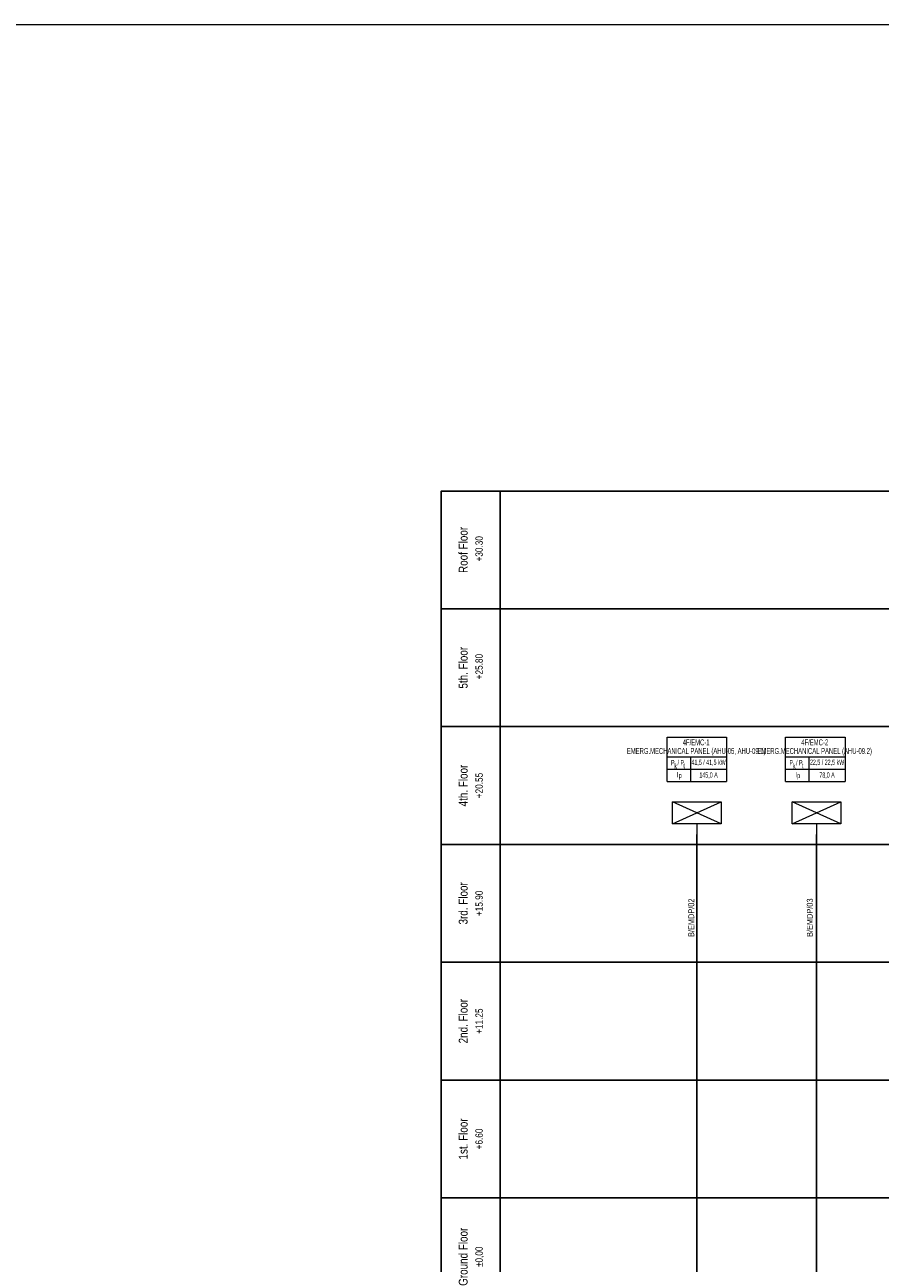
# Model space of a CAD drawing. Header units: millimetres. Extents: x -249865 to 125158, y -30755 to 173378.
# Tile 25 of 34: x -5017 to 24013, y 131328 to 173378. Entities that reach past the tile are written whole.
import ezdxf
from ezdxf.enums import TextEntityAlignment as Align

# ---------------------------------------------------------------- set-up
doc = ezdxf.new("R2010")
doc.units = ezdxf.units.MM
for name, color, linetype, lineweight in [('A-XREF-MIMARI-2$0$M_NOTE', 8, 'Continuous', 5), ('E-TP-CIZIM', 3, 'Continuous', 13), ('E-TP-CIZIM-TEXT', 150, 'Continuous', 13), ('E-YAZI', 7, 'Continuous', 9)]:
    doc.layers.add(name, color=color, linetype=linetype, lineweight=lineweight)
doc.styles.add('EM-TP-ANTET-TT', font='arial.ttf', dxfattribs={"width": 0.8, "height": 150})
doc.styles.add('EM-TP-ANTET-TT1', font='swisscl.ttf', dxfattribs={"width": 0.8})
doc.styles.add('EM-TP-YAZI-SHX', font='swisscl.ttf', dxfattribs={"width": 0.6})

# ---------------------------------------------------------------- blocks, each defined once
blk = doc.blocks.new('VG-PN-KAT2')
blk.add_lwpolyline([(-160, 2270), (-160, 2670), (-360, 2670), (-360, 2270)], close=True)
at = {"style": 'EM-TP-ANTET-TT', "width": 0.8, "flags": 8}
for tag, height, p in [('KAT-ADI', 30, (-261.9, 2470)), ('KAT-KOTU', 25, (-211.9, 2470))]:
    blk.add_attdef(tag, text='', height=height, rotation=90, dxfattribs=at).set_placement(p, align=Align.BOTTOM_CENTER)
blk = doc.blocks.new('VG-PN-AP-YUK-EMC')
at = {"layer": 'E-TP-CIZIM'}
for p, q in [((-82.4, 470), (82.4, 545)), ((82.4, 470), (-82.4, 545))]:
    blk.add_line(p, q, dxfattribs=at)
at = {"layer": 'E-TP-CIZIM', "linetype": 'Continuous'}
blk.add_line((0, 470), (0, 0), dxfattribs=at)
at = {"layer": 'E-TP-CIZIM', "color": 3}
blk.add_lwpolyline([(-82.4, 545), (82.4, 545), (82.4, 470), (-82.4, 470), (-82.4, 545)], dxfattribs=at)
at = {"style": 'EM-TP-YAZI-SHX', "width": 0.6, "flags": 9}
blk.add_attdef('GEN', text='', height=15, dxfattribs=at).set_placement((1.3, -55.1), align=Align.MIDDLE)
blk = doc.blocks.new('VG-PN-AP-YUK-BILGI')
at = {"layer": 'E-YAZI', "ltscale": 500}
for p, q in [((-100.8, 667.5), (101.5, 667.5)), ((-21.3, 666.6), (-21.3, 583.4)), ((-100.8, 625.5), (101.5, 625.5)), ((-100.8, 583.4), (101.5, 583.4))]:
    blk.add_line(p, q, dxfattribs=at)
blk.add_lwpolyline([(-100.8, 583.4), (-100.8, 733.8), (101.5, 733.8), (101.5, 583.4)], dxfattribs=at)
at = {"layer": 'E-TP-CIZIM-TEXT', "style": 'EM-TP-ANTET-TT1', "width": 0.8}
for s, p in [('P  / P ', (-62.7, 638.5)), ('k', (-71.3, 627.6)), ('t', (-42.7, 628.6)), ('I', (-64.8, 598.3)), ('p', (-56.2, 595.3))]:
    blk.add_text(s, height=18, dxfattribs=at).set_placement(p, align=Align.CENTER)
at = {"layer": 'E-TP-CIZIM-TEXT', "style": 'EM-TP-ANTET-TT1', "width": 0.8, "flags": 12}
for tag, height, p in [('YUK-ADI', 20, (-1.8, 717)), ('YUK-ADI1', 20, (-1.8, 685)), ('GUC', 18, (40.1, 647.9)), ('AKIM', 18, (40.1, 604.2))]:
    blk.add_attdef(tag, text='', height=height, dxfattribs=at).set_placement(p, align=Align.MIDDLE)
at = {"layer": 'E-TP-CIZIM-TEXT', "ltscale": 500, "style": 'EM-TP-YAZI-SHX', "flags": 12}
for tag, p in [('LINYENOT-1', (-8.5, 55.8)), ('LINYENOT-2', (31.5, 55.8))]:
    blk.add_attdef(tag, p, '', height=20, rotation=90, dxfattribs=at)
at = {"layer": 'E-TP-CIZIM-TEXT', "ltscale": 500, "style": 'EM-TP-YAZI-SHX', "width": 0.8, "flags": 9}
blk.add_attdef('GEN', text='', height=20, dxfattribs=at).set_placement((28.4, -26.8), align=Align.MIDDLE)

msp = doc.modelspace()

# ---------------------------------------------------------------- linework, layer by layer
for p, q in [((17786, 121886), (17786, 145886)), ((17786, 121547), (17786, 145547)), ((21853, 121886), (21853, 145886)), ((21853, 121547), (21853, 145547))]:
    msp.add_line(p, q)
at = {"color": 7}
for points in [[(11119, 157547), (45247, 157547), (45247, 153547), (11119, 153547)], [(11119, 153547), (45247, 153547), (45247, 149547), (11119, 149547)], [(11119, 149547), (45247, 149547), (45247, 145547), (11119, 145547)], [(11119, 145547), (45247, 145547), (45247, 141547), (11119, 141547)], [(11119, 141547), (45247, 141547), (45247, 137547), (11119, 137547)], [(11119, 137547), (45247, 137547), (45247, 133547), (11119, 133547)], [(11119, 133547), (45247, 133547), (45247, 129547), (11119, 129547)]]:
    msp.add_lwpolyline(points, close=True, dxfattribs=at)
at = {"layer": 'A-XREF-MIMARI-2$0$M_NOTE', "color": 7}
msp.add_lwpolyline([(-249865, 89278), (120135, 89278), (120135, 173378), (-249865, 173378)], close=True, dxfattribs=at)

# ---------------------------------------------------------------- block references
at = {"xscale": 10, "yscale": 10, "zscale": 10}
for p, values in [((12719, 130847), {'KAT-ADI': 'Roof Floor', 'KAT-KOTU': ' +30.30'}), ((12719, 126847), {'KAT-ADI': '5th. Floor', 'KAT-KOTU': ' +25.80'}), ((12719, 122847), {'KAT-ADI': '4th. Floor', 'KAT-KOTU': ' +20.55 '}), ((12719, 118847), {'KAT-ADI': '3rd. Floor', 'KAT-KOTU': ' +15.90 '}), ((12719, 114847), {'KAT-ADI': '2nd. Floor', 'KAT-KOTU': ' +11.25 '}), ((12719, 110847), {'KAT-ADI': '1st. Floor', 'KAT-KOTU': ' +6.60 '}), ((12719, 106847), {'KAT-ADI': 'Ground Floor', 'KAT-KOTU': '±0,00'})]:
    msp.add_blockref('VG-PN-KAT2', p, dxfattribs=at).add_auto_attribs(values)
ref = msp.add_blockref('VG-PN-AP-YUK-BILGI', (17786, 141847), dxfattribs=dict(xscale=10.00000000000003, yscale=10.00000000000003, zscale=10.00000000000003))
ref.add_attrib('LINYENOT-1', 'B/EMDP/02', (17700, 142405), dxfattribs={"layer": 'E-TP-CIZIM-TEXT', "ltscale": 500, "height": 200, "rotation": 90, "style": 'EM-TP-YAZI-SHX', "flags": 12})
ref.add_attrib('YUK-ADI', '4F/EMC-1', dxfattribs={"layer": 'E-TP-CIZIM-TEXT', "height": 200, "style": 'EM-TP-ANTET-TT1', "width": 0.8, "flags": 12}).set_placement((17767, 149017), align=Align.MIDDLE)
ref.add_attrib('YUK-ADI1', 'EMERG.MECHANICAL PANEL (AHU-05, AHU-09.1)', dxfattribs={"layer": 'E-TP-CIZIM-TEXT', "height": 200, "style": 'EM-TP-ANTET-TT1', "width": 0.8, "flags": 12}).set_placement((17767, 148697), align=Align.MIDDLE)
ref.add_attrib('GUC', '41,5 / 41,5 kW', dxfattribs={"layer": 'E-TP-CIZIM-TEXT', "height": 180, "style": 'EM-TP-ANTET-TT1', "width": 0.8, "flags": 12}).set_placement((18187, 148326), align=Align.MIDDLE)
ref.add_attrib('AKIM', '145,0 A', dxfattribs={"layer": 'E-TP-CIZIM-TEXT', "height": 180, "style": 'EM-TP-ANTET-TT1', "width": 0.8, "flags": 12}).set_placement((18187, 147889), align=Align.MIDDLE)
ref = msp.add_blockref('VG-PN-AP-YUK-BILGI', (21808, 141847), dxfattribs=dict(xscale=10.00000000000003, yscale=10.00000000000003, zscale=10.00000000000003))
ref.add_attrib('LINYENOT-1', 'B/EMDP/03', (21723, 142405), dxfattribs={"layer": 'E-TP-CIZIM-TEXT', "ltscale": 500, "height": 200, "rotation": 90, "style": 'EM-TP-YAZI-SHX', "flags": 12})
ref.add_attrib('YUK-ADI', '4F/EMC-2', dxfattribs={"layer": 'E-TP-CIZIM-TEXT', "height": 200, "style": 'EM-TP-ANTET-TT1', "width": 0.8, "flags": 12}).set_placement((21790, 149017), align=Align.MIDDLE)
ref.add_attrib('YUK-ADI1', 'EMERG.MECHANICAL PANEL (AHU-09.2)', dxfattribs={"layer": 'E-TP-CIZIM-TEXT', "height": 200, "style": 'EM-TP-ANTET-TT1', "width": 0.8, "flags": 12}).set_placement((21790, 148697), align=Align.MIDDLE)
ref.add_attrib('GUC', '22,5 / 22,5 kW', dxfattribs={"layer": 'E-TP-CIZIM-TEXT', "height": 180, "style": 'EM-TP-ANTET-TT1', "width": 0.8, "flags": 12}).set_placement((22209, 148326), align=Align.MIDDLE)
ref.add_attrib('AKIM', '78,0 A', dxfattribs={"layer": 'E-TP-CIZIM-TEXT', "height": 180, "style": 'EM-TP-ANTET-TT1', "width": 0.8, "flags": 12}).set_placement((22209, 147889), align=Align.MIDDLE)
at = {"xscale": 10.00000000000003, "yscale": 10.00000000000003, "zscale": 10.00000000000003}
for p in [(17786, 141547), (21853, 141547)]:
    msp.add_blockref('VG-PN-AP-YUK-EMC', p, dxfattribs=at)

doc.saveas('drawing.dxf')
